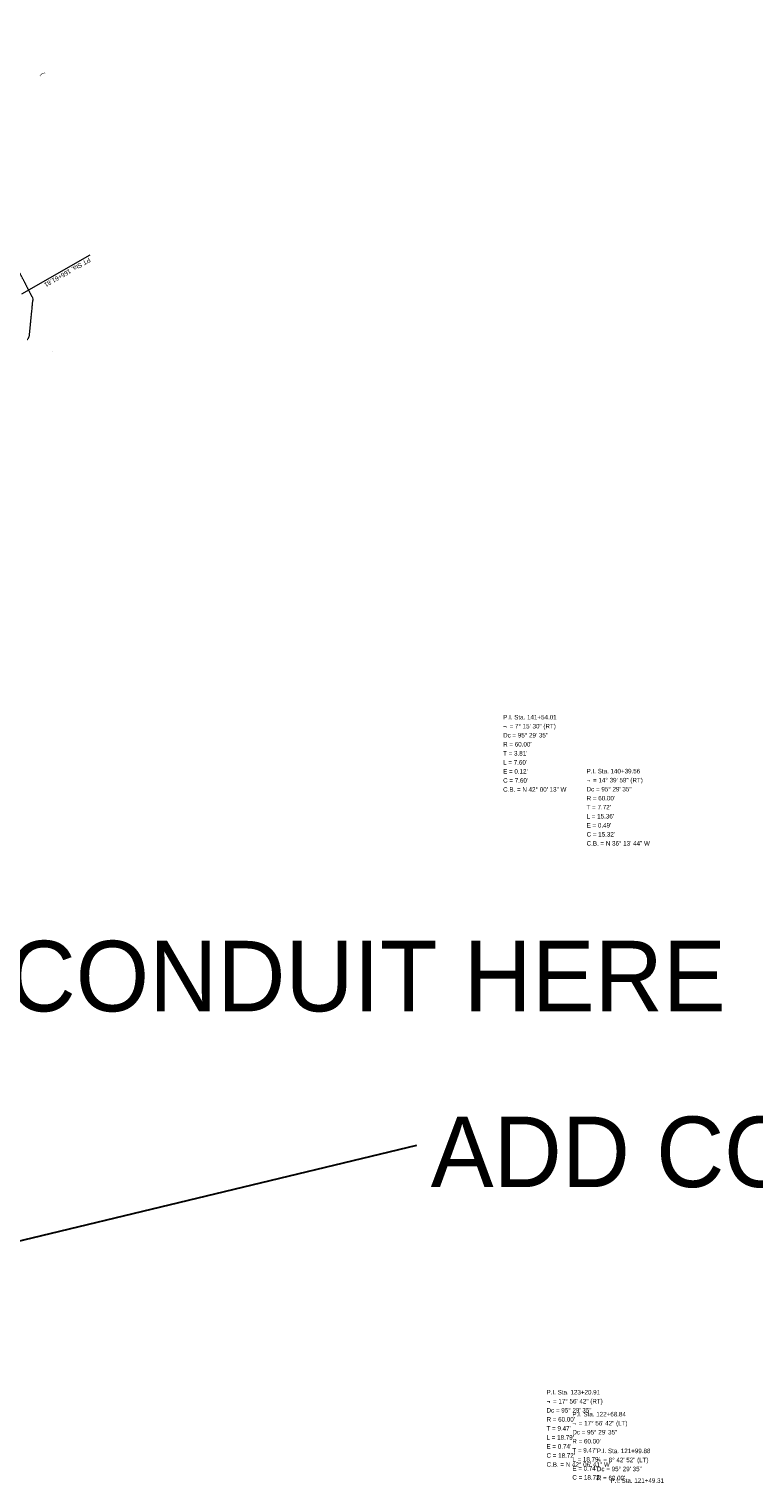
# Model space of a CAD drawing. Extents: x 2399984 to 2508823, y 556481 to 592637.
# Tile 122 of 158: x 2438762 to 2439886, y 563813 to 566067. Entities that reach past the tile are written whole.
import ezdxf
from ezdxf.enums import TextEntityAlignment as Align

# ---------------------------------------------------------------- set-up
doc = ezdxf.new("R2010")
doc.units = 0
doc.header["$MEASUREMENT"] = 0
doc.linetypes.add('cl50', pattern=[100, 7.5, -7.5, 70, -7.5, 7.5])
doc.linetypes.add('constlimit', pattern=[0.85, 0.65, -0.1, -0.1])
for name, color, linetype, lineweight in [('DV_X_Text', 7, 'Continuous', 0), ('GE_P_CL_50', 7, 'cl50', 13), ('RW_P_Const_Limits', 120, 'constlimit', 0), ('SV_X_Text', 7, 'Continuous', 0)]:
    doc.layers.add(name, color=color, linetype=linetype, lineweight=lineweight)
doc.layers.add('GK_Visualization', color=30, linetype='Continuous', lineweight=13, plot=False)
doc.layers.add('SC_Scratch1', color=7, linetype='Continuous', lineweight=0, plot=False)
doc.styles.add('Slanted-Normal LS 0.50', font='font31.shx', dxfattribs={"height": 0.14})
doc.styles.add('Slanted-Normal LS 0.50_0', font='font31.shx')
doc.styles.add('Style-font31', font='font31.shx')
doc.dimstyles.new('Dec-0  Slanted', dxfattribs={"dimscale": 50, "dimtxt": 0.14, "dimasz": 0.14, "dimexe": 0.07, "dimexo": 0.07, "dimgap": 0.07, "dimtad": 1, "dimdec": 0, "dimzin": 3, "dimdsep": 46, "dimtxsty": 'Slanted-Normal LS 0.50_0', "dimcen": 0.09, "dimclrd": 97, "dimclre": 97, "dimclrt": 7, "dimadec": 0, "dimazin": 3, "dimtfac": 1, "dimtdec": 0, "dimtofl": 0, "dimtmove": 1, "dimatfit": 1, "dimfxl": 1, "dimtzin": 3, "dimlwd": 0, "dimlwe": 0, "dimarcsym": 0})

# ---------------------------------------------------------------- blocks, each defined once
blk = doc.blocks.new('SURVPN-CROSS_146')
at = {"layer": 'GK_Visualization', "color": 30, "linetype": 'Continuous', "lineweight": 0}
for p, q in [((0.1, 0), (-0.1, 0)), ((0, 0.1), (0, -0.1))]:
    blk.add_line(p, q, dxfattribs=at)

msp = doc.modelspace()

# ---------------------------------------------------------------- linework, layer by layer
at = {"layer": 'GE_P_CL_50', "linetype": 'Continuous'}
msp.add_line((2438856.4, 565716.6), (2438750.8, 565656.2), dxfattribs=at)
at = {"layer": 'RW_P_Const_Limits'}
for p, q in [((2438767.2, 565651.8), (2438744.2, 565696.4)), ((2438762.9, 565592.5), (2438768.2, 565646.3))]:
    msp.add_line(p, q, dxfattribs=at)
at = {"layer": 'RW_P_Const_Limits', "extrusion": (0, 0, -1)}
msp.add_arc((-2438758.3, 565647.3), 10, 152.7258, 185.6513, dxfattribs=at)
at = {"layer": 'RW_P_Const_Limits'}
msp.add_arc((2438753, 565593.5), 10, 307.9394, 354.3487, dxfattribs=at)
at = {"layer": 'SC_Scratch1', "color": 2, "lineweight": 30}
msp.add_line((2438059.6, 564022.6), (2439363.1, 564336.7), dxfattribs=at)

# ---------------------------------------------------------------- block references
at = {"layer": 'GK_Visualization', "color": 30, "linetype": 'Continuous', "lineweight": 0}
msp.add_blockref('SURVPN-CROSS_146', (2438799.2, 565566.7), dxfattribs=at)

# ---------------------------------------------------------------- texts
at = {"layer": 'DV_X_Text', "style": 'Slanted-Normal LS 0.50'}
msp.add_text('}', height=7, rotation=119.8754, dxfattribs=at).set_placement((2438782.1, 565997), align=Align.MIDDLE_CENTER)
at = {"layer": 'GE_P_CL_50', "linetype": 'Continuous', "style": 'Style-font31'}
msp.add_text('PT Sta. 166+61.81', height=7, rotation=209.7955, dxfattribs=at).set_placement((2438855.1, 565713))
at = {"layer": 'GE_P_CL_50', "color": 193, "style": 'Style-font31'}
for s, p in [('¬', (2439497.1, 564989.8)), ('P.I. Sta. 141+54.01', (2439497.1, 565003.8)), ('= 7%%d 15\' 30" (RT)', (2439507.1, 564989.8)), ('Dc = 95%%d 29\' 35"', (2439497.1, 564975.8)), ("T = 3.81'", (2439497.1, 564947.8)), ("R = 60.00'", (2439497.1, 564961.8)), ("L = 7.60'", (2439497.1, 564933.8)), ("E = 0.12'", (2439497.1, 564919.8)), ('P.I. Sta. 140+39.56', (2439626.5, 564920.2)), ("C = 7.60'", (2439497.1, 564905.8)), ('¬', (2439626.5, 564906.2)), ('= 14%%d 39\' 59" (RT)', (2439636.5, 564906.2)), ('C.B. = N 42%%d 00\' 13" W', (2439497.1, 564891.8)), ('Dc = 95%%d 29\' 35"', (2439626.5, 564892.2)), ("R = 60.00'", (2439626.5, 564878.2)), ("T = 7.72'", (2439626.5, 564864.2)), ("L = 15.36'", (2439626.5, 564850.2)), ("E = 0.49'", (2439626.5, 564836.2)), ("C = 15.32'", (2439626.5, 564822.2)), ('C.B. = N 36%%d 13\' 44" W', (2439626.5, 564808.2)), ('P.I. Sta. 123+20.91', (2439564.4, 563957.2)), ('¬', (2439564.4, 563943.2)), ('Dc = 95%%d 29\' 35"', (2439564.4, 563929.2)), ('= 17%%d 56\' 42" (RT)', (2439574.4, 563943.2)), ("R = 60.00'", (2439564.4, 563915.2)), ('¬', (2439604.4, 563909.2)), ('P.I. Sta. 122+68.84', (2439604.4, 563923.2)), ('= 17%%d 56\' 42" (LT)', (2439614.4, 563909.2)), ("T = 9.47'", (2439564.4, 563901.2)), ("L = 18.79'", (2439564.4, 563887.2)), ('Dc = 95%%d 29\' 35"', (2439604.4, 563895.2)), ("C = 18.72'", (2439564.4, 563859.2)), ("E = 0.74'", (2439564.4, 563873.2)), ("T = 9.47'", (2439604.4, 563867.2)), ("R = 60.00'", (2439604.4, 563881.2)), ('P.I. Sta. 121+99.88', (2439642.4, 563866.2)), ('C.B. = N 42%%d 06\' 41" W', (2439564.4, 563845.2)), ("L = 18.79'", (2439604.4, 563853.2)), ("E = 0.74'", (2439604.4, 563839.2)), ('¬', (2439642.4, 563852.2)), ('Dc = 95%%d 29\' 35"', (2439642.4, 563838.2)), ('= 8%%d 42\' 52" (LT)', (2439652.4, 563852.2)), ("C = 18.72'", (2439604.4, 563825.2)), ("R = 60.00'", (2439642.4, 563824.2)), ('P.I. Sta. 121+49.31', (2439663.4, 563820.2))]:
    msp.add_text(s, height=7, dxfattribs=at).set_placement(p, align=Align.TOP_LEFT)
at = {"layer": 'SC_Scratch1', "color": 2, "lineweight": 30, "char_height": 109.375, "attachment_point": 1, "line_spacing_factor": 0.606, "style": 'Slanted-Normal LS 0.50'}
for insert in [(2438379.6, 564653.6), (2439384.8, 564381.1)]:
    msp.add_mtext('ADD CONDUIT HERE', dxfattribs=dict(at, insert=insert))

# ---------------------------------------------------------------- leaders
at = {"layer": 'SV_X_Text', "color": 97, "linetype": 'Continuous', "lineweight": 0, "annotation_type": 0, "has_hookline": 1, "hookline_direction": 0, "text_width": 104.8}
msp.add_leader([(2438638.6, 566057.9), (2438665.7, 566067.1), (2438672.7, 566067.1)], dimstyle='Dec-0  Slanted', override={"dimtad": 0, "dimclrd": 0, "dimlwd": 65534}, dxfattribs=at)

doc.saveas('drawing.dxf')
